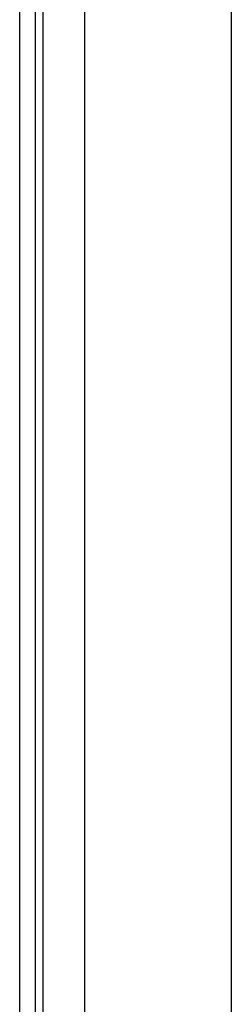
# Model space of a CAD drawing. Header units: inches. Extents: x 17 to 570, y 51 to 268.
# Tile 71 of 256: x 17.072 to 17.975, y 166.677 to 170.879. Entities that reach past the tile are written whole.
import ezdxf

# ---------------------------------------------------------------- set-up
doc = ezdxf.new("R2010")
doc.units = ezdxf.units.IN
doc.header["$MEASUREMENT"] = 0
doc.layers.add('Visible Edges(ANSI)', color=7, linetype='Continuous', lineweight=25)
doc.layers.add('Visible Tangent Edges(ANSI)', color=7, linetype='Continuous', lineweight=25)

msp = doc.modelspace()

# ---------------------------------------------------------------- linework, layer by layer
at = {"layer": 'Visible Edges(ANSI)'}
for p, q in [((17.072, 147.5811), (17.072, 179.1841)), ((17.14, 147.5811), (17.14, 179.1841)), ((17.3495, 163.546), (17.3495, 178.5791)), ((17.9745, 178.5791), (17.9745, 163.708))]:
    msp.add_line(p, q, dxfattribs=at)
at = {"layer": 'Visible Tangent Edges(ANSI)'}
msp.add_line((17.171, 179.1841), (17.171, 147.4641), dxfattribs=at)

doc.saveas('drawing.dxf')
